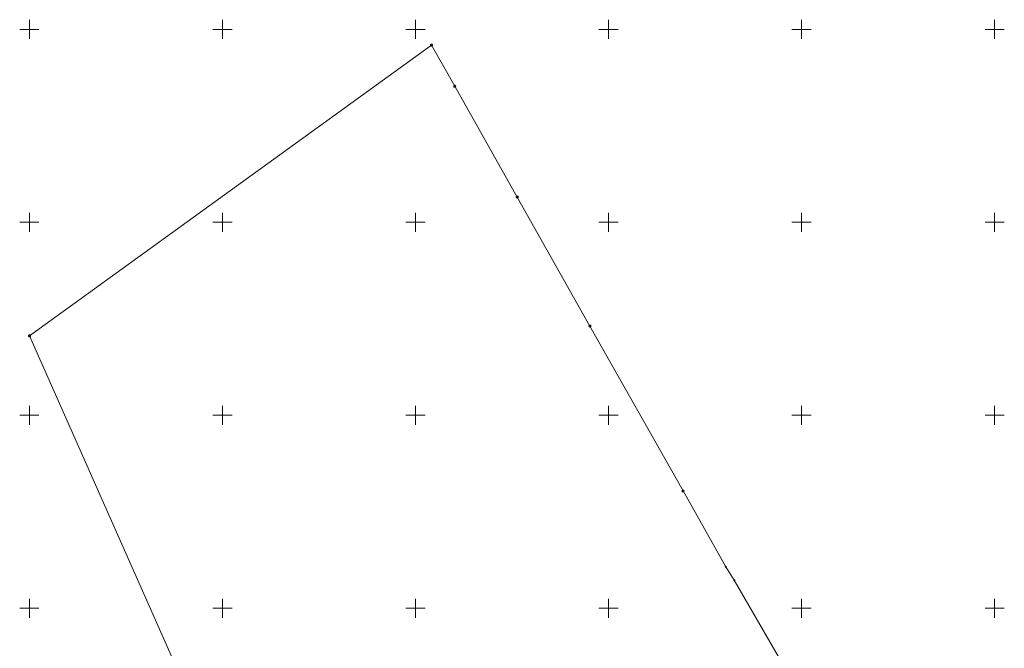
# Model space of a CAD drawing. Extents: x 6414462 to 20492237, y 5756825 to 17376351.
# Tile 120 of 127: x 6498098 to 6498352, y 5809840 to 5810002. Entities that reach past the tile are written whole.
import ezdxf

# ---------------------------------------------------------------- set-up
doc = ezdxf.new("R2010")
doc.units = 0
doc.linetypes.add('Lipnica teren 1$0$HIDDEN2', pattern=[0.1875, 0.125, -0.0625])
for name, color, linetype, lineweight in [('2324-2024 mdcp$0$GEPPGD', 7, 'Continuous', 18), ('2324-2024 mdcp$0$GESDZI', 7, 'Continuous', 18), ('2324-2024 mdcp$0$Ramka sekcyjna', 7, 'Continuous', 18)]:
    doc.layers.add(name, color=color, linetype=linetype, lineweight=lineweight)
doc.layers.add('Lipnica teren 1$0$demontaże', color=10, linetype='Continuous')

# ---------------------------------------------------------------- blocks, each defined once
blk = doc.blocks.new('2324-2024 mdcp$0$GEPPGD1_1')
at = {"true_color": 0xffffff}
blk.add_hatch(color=7, dxfattribs=at).paths.add_polyline_path([(0, -0.25), (0.077254, -0.237764), (0.146946, -0.202254), (0.202254, -0.146946), (0.237764, -0.077254), (0.25, 0), (0.237764, 0.077254), (0.202254, 0.146946), (0.146946, 0.202254), (0.077254, 0.237764), (0, 0.25), (-0.077254, 0.237764), (-0.146946, 0.202254), (-0.202254, 0.146946), (-0.237764, 0.077254), (-0.25, 0), (-0.237764, -0.077254), (-0.202254, -0.146946), (-0.146946, -0.202254), (-0.077254, -0.237764), (0, -0.25)])
at = {"color": 0}
blk.add_lwpolyline([(0, 0.25), (0.077254, 0.237764), (0.146946, 0.202254), (0.202254, 0.146946), (0.237764, 0.077254), (0.25, 0), (0.237764, -0.077254), (0.202254, -0.146946), (0.146946, -0.202254), (0.077254, -0.237764), (0, -0.25), (-0.077254, -0.237764), (-0.146946, -0.202254), (-0.202254, -0.146946), (-0.237764, -0.077254), (-0.25, 0), (-0.237764, 0.077254), (-0.202254, 0.146946), (-0.146946, 0.202254), (-0.077254, 0.237764)], close=True, dxfattribs=at)
blk = doc.blocks.new('2324-2024 mdcp$0$GEPPGD1_2')
at = {"true_color": 0xffffff}
blk.add_hatch(color=7, dxfattribs=at).paths.add_polyline_path([(0, -0.25), (0.077254, -0.237764), (0.146946, -0.202254), (0.202254, -0.146946), (0.237764, -0.077254), (0.25, 0), (0.237764, 0.077254), (0.202254, 0.146946), (0.146946, 0.202254), (0.077254, 0.237764), (0, 0.25), (-0.077254, 0.237764), (-0.146946, 0.202254), (-0.202254, 0.146946), (-0.237764, 0.077254), (-0.25, 0), (-0.237764, -0.077254), (-0.202254, -0.146946), (-0.146946, -0.202254), (-0.077254, -0.237764), (0, -0.25)])
blk.add_hatch(color=0).paths.add_polyline_path([(0, -0.045), (0.013906, -0.042798), (0.02645, -0.036406), (0.036406, -0.02645), (0.042798, -0.013906), (0.045, 0), (0.042798, 0.013906), (0.036406, 0.02645), (0.02645, 0.036406), (0.013906, 0.042798), (0, 0.045), (-0.013906, 0.042798), (-0.02645, 0.036406), (-0.036406, 0.02645), (-0.042798, 0.013906), (-0.045, 0), (-0.042798, -0.013906), (-0.036406, -0.02645), (-0.02645, -0.036406), (-0.013906, -0.042798), (0, -0.045)])
blk = doc.blocks.new('2324-2024 mdcp')
at = {"layer": '2324-2024 mdcp$0$GESDZI', "color": 7, "linetype": 'Continuous', "lineweight": 18}
blk.add_lwpolyline([(6498336.53, 5809764.26), (6498284.59, 5809737.52), (6498271.4, 5809764.78), (6498259.02, 5809756.58), (6498223.46, 5809812.93), (6498203.85, 5809801.58), (6498188.13, 5809835.51), (6498147.54, 5809813.46), (6498100.03, 5809920.59), (6498204.15, 5809995.92), (6498210.17, 5809985.25), (6498226.36, 5809956.54), (6498245.19, 5809923.13), (6498269.29, 5809880.41), (6498280.36, 5809860.77), (6498282.58, 5809857.31), (6498312.68, 5809805.23), (6498323.75, 5809786.22), (6498328.66, 5809777.78), (6498331.84, 5809772.31)], close=True, dxfattribs=at)
at = {"layer": '2324-2024 mdcp$0$Ramka sekcyjna', "color": 7, "linetype": 'Continuous', "lineweight": 18, "flags": 128}
for points in [[(6498100, 5810000), (6498100, 5810002.5)], [(6498150, 5810000), (6498150, 5810002.5)], [(6498200, 5810000), (6498200, 5810002.5)], [(6498250, 5810000), (6498250, 5810002.5)], [(6498300, 5810000), (6498300, 5810002.5)], [(6498350, 5810000), (6498350, 5810002.5)], [(6498102.5, 5810000), (6498097.5, 5810000)], [(6498102.5, 5810000), (6498097.5, 5810000)], [(6498100, 5810000), (6498100, 5809997.5)], [(6498152.5, 5810000), (6498147.5, 5810000)], [(6498152.5, 5810000), (6498147.5, 5810000)], [(6498150, 5810000), (6498150, 5809997.5)], [(6498202.5, 5810000), (6498197.5, 5810000)], [(6498202.5, 5810000), (6498197.5, 5810000)], [(6498200, 5810000), (6498200, 5809997.5)], [(6498252.5, 5810000), (6498247.5, 5810000)], [(6498252.5, 5810000), (6498247.5, 5810000)], [(6498250, 5810000), (6498250, 5809997.5)], [(6498302.5, 5810000), (6498297.5, 5810000)], [(6498302.5, 5810000), (6498297.5, 5810000)], [(6498300, 5810000), (6498300, 5809997.5)], [(6498352.5, 5810000), (6498347.5, 5810000)], [(6498352.5, 5810000), (6498347.5, 5810000)], [(6498350, 5810000), (6498350, 5809997.5)], [(6498100, 5809947.5), (6498100, 5809952.5)], [(6498150, 5809947.5), (6498150, 5809952.5)], [(6498200, 5809947.5), (6498200, 5809952.5)], [(6498250, 5809947.5), (6498250, 5809952.5)], [(6498300, 5809947.5), (6498300, 5809952.5)], [(6498350, 5809947.5), (6498350, 5809952.5)], [(6498102.5, 5809950), (6498097.5, 5809950)], [(6498152.5, 5809950), (6498147.5, 5809950)], [(6498202.5, 5809950), (6498197.5, 5809950)], [(6498252.5, 5809950), (6498247.5, 5809950)], [(6498302.5, 5809950), (6498297.5, 5809950)], [(6498352.5, 5809950), (6498347.5, 5809950)], [(6498100, 5809897.5), (6498100, 5809902.5)], [(6498150, 5809897.5), (6498150, 5809902.5)], [(6498200, 5809897.5), (6498200, 5809902.5)], [(6498250, 5809897.5), (6498250, 5809902.5)], [(6498300, 5809897.5), (6498300, 5809902.5)], [(6498350, 5809897.5), (6498350, 5809902.5)], [(6498102.5, 5809900), (6498097.5, 5809900)], [(6498152.5, 5809900), (6498147.5, 5809900)], [(6498202.5, 5809900), (6498197.5, 5809900)], [(6498252.5, 5809900), (6498247.5, 5809900)], [(6498302.5, 5809900), (6498297.5, 5809900)], [(6498352.5, 5809900), (6498347.5, 5809900)], [(6498100, 5809847.5), (6498100, 5809852.5)], [(6498150, 5809847.5), (6498150, 5809852.5)], [(6498200, 5809847.5), (6498200, 5809852.5)], [(6498250, 5809847.5), (6498250, 5809852.5)], [(6498300, 5809847.5), (6498300, 5809852.5)], [(6498350, 5809847.5), (6498350, 5809852.5)], [(6498102.5, 5809850), (6498097.5, 5809850)], [(6498152.5, 5809850), (6498147.5, 5809850)], [(6498202.5, 5809850), (6498197.5, 5809850)], [(6498252.5, 5809850), (6498247.5, 5809850)], [(6498302.5, 5809850), (6498297.5, 5809850)], [(6498352.5, 5809850), (6498347.5, 5809850)]]:
    blk.add_lwpolyline(points, dxfattribs=at)
at = {"layer": '2324-2024 mdcp$0$GEPPGD', "color": 7, "linetype": 'Continuous', "lineweight": 18}
for name, p in [('2324-2024 mdcp$0$GEPPGD1_1', (6498204.15, 5809995.92)), ('2324-2024 mdcp$0$GEPPGD1_1', (6498210.17, 5809985.25)), ('2324-2024 mdcp$0$GEPPGD1_1', (6498226.36, 5809956.54)), ('2324-2024 mdcp$0$GEPPGD1_1', (6498245.19, 5809923.13)), ('2324-2024 mdcp$0$GEPPGD1_1', (6498100.03, 5809920.59)), ('2324-2024 mdcp$0$GEPPGD1_1', (6498269.29, 5809880.41)), ('2324-2024 mdcp$0$GEPPGD1_2', (6498280.36, 5809860.77)), ('2324-2024 mdcp$0$GEPPGD1_2', (6498282.58, 5809857.31))]:
    blk.add_blockref(name, p, dxfattribs=at)
blk = doc.blocks.new('Lipnica teren 1')
at = {"layer": 'Lipnica teren 1$0$demontaże', "linetype": 'Lipnica teren 1$0$HIDDEN2'}
blk.add_blockref('2324-2024 mdcp', (0, 0), dxfattribs=at)

msp = doc.modelspace()

# ---------------------------------------------------------------- block references
msp.add_blockref('Lipnica teren 1', (0, 0))

doc.saveas('drawing.dxf')
